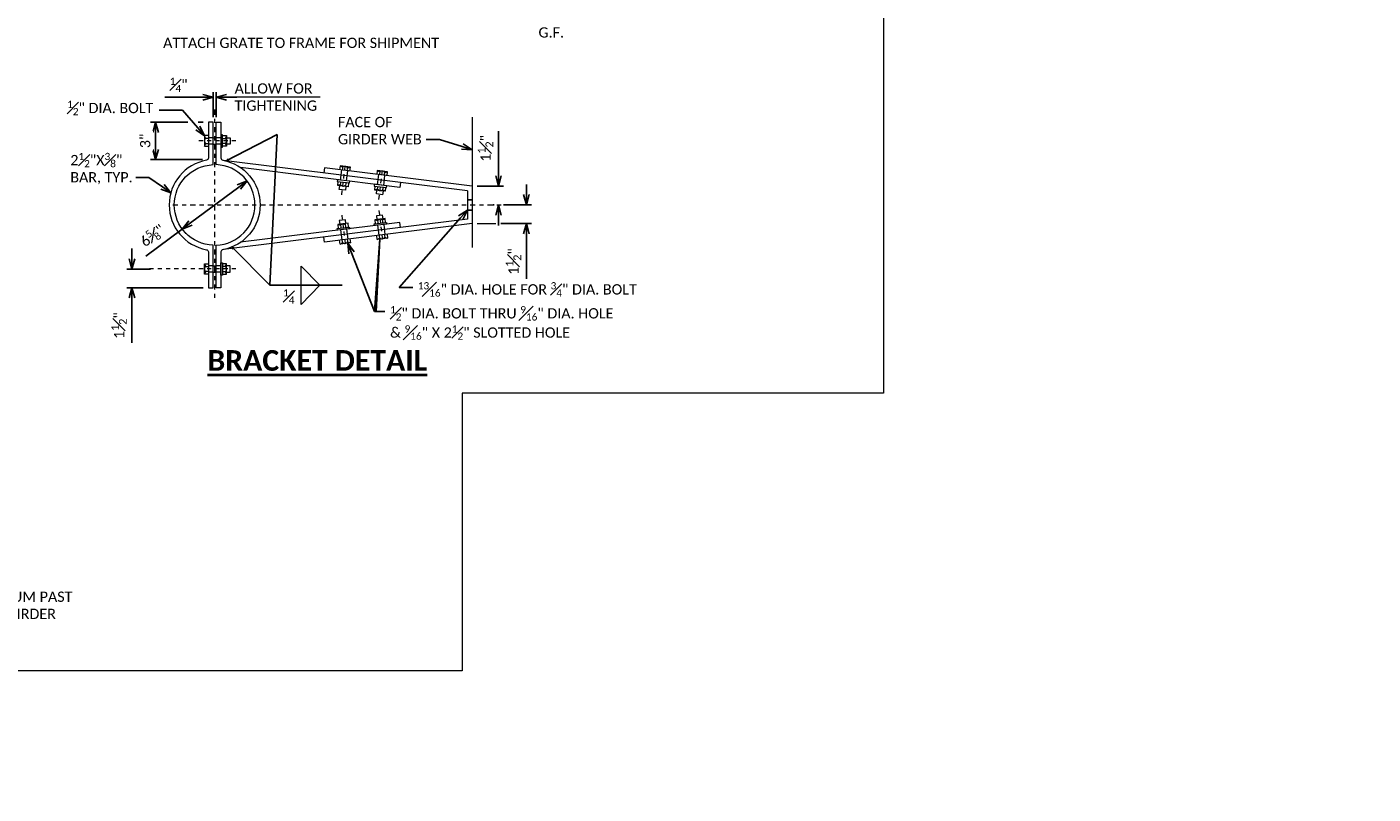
# Model space of a CAD drawing. Extents: x 12298 to 12598, y 12585 to 12752.
# Tile 5 of 6: x 12566 to 12598, y 12585 to 12603. Entities that reach past the tile are written whole.
import ezdxf
from ezdxf import colors
from ezdxf.entities.mleader import LeaderData, LeaderLine
from ezdxf.math import Vec2, Vec3

# ---------------------------------------------------------------- set-up
doc = ezdxf.new("R2010")
doc.units = 0
doc.header["$MEASUREMENT"] = 0
doc.linetypes.add('Wisdot2', pattern=[0.125, 0.0625, -0.0625])
doc.linetypes.add('Wisdot4', pattern=[0.28125, 0.125, -0.0625, 0.03125, -0.0625])
for name, color, linetype, lineweight in [('B_ANNO_DIM', 7, 'Continuous', 18), ('B_ANNO_TEXT', 7, 'Continuous', 18), ('B_ANNO_TEXT_TITLE', 7, 'Continuous', 40), ('B_CNTR', 1, 'Wisdot4', 18), ('B_DETAIL_HIDDEN', 7, 'Wisdot2', 25), ('B_STEEL', 92, 'Continuous', 18), ('B_STEEL_BOLT', 3, 'Continuous', 18), ('B_STEEL_GIRD', 92, 'Continuous', 18)]:
    doc.layers.add(name, color=color, linetype=linetype, lineweight=lineweight)
doc.layers.add('B_ANNO_NOPLOT', color=47, linetype='Continuous', lineweight=18, plot=False)
doc.styles.add('Annotative', font='calibri.ttf', dxfattribs={"height": 0.0625})
doc.styles.get("Standard").update_dxf_attribs({"font": 'calibri.ttf'})
doc.styles.add('Title', font='calibrib.ttf', dxfattribs={"height": 0.125})
doc.dimstyles.new('Annotative', dxfattribs={"dimscale": 0, "dimtxt": 0.0625, "dimasz": 0.0625, "dimexe": 0.03125, "dimexo": 0.03125, "dimgap": 0.03125, "dimtad": 1, "dimdec": 3, "dimzin": 3, "dimdsep": 46, "dimlunit": 4, "dimtxsty": 'Standard', "dimblk": 'OPEN30', "dimcen": 0.03125, "dimaunit": 1, "dimadec": 0, "dimazin": 3, "dimtfac": 0.75, "dimtdec": 3, "dimtofl": 0, "dimtmove": 0, "dimatfit": 3, "dimldrblk": 'OPEN30', "dimfxl": 1, "dimtfill": 1, "dimfrac": 1, "dimtolj": 1, "dimtzin": 0, "dimarcsym": 0})

# ---------------------------------------------------------------- blocks, each defined once
blk = doc.blocks.new('_Open30')
at = {"color": 0, "linetype": 'ByBlock', "lineweight": -2}
for p, q in [((-1, 0.27), (0, 0)), ((0, 0), (-1, -0.27)), ((0, 0), (-1, 0))]:
    blk.add_line(p, q, dxfattribs=at)
blk = doc.blocks.new('*D50')
at = {"layer": 'B_ANNO_DIM', "color": 0, "lineweight": -2, "transparency": 16777216}
for p, q in [((47.605, 11.807), (47.606, 11.806)), ((47.331, 11.758), (46.158, 10.887)), ((45.957, 10.738), (45.072, 10.081)), ((46.031, 10.639), (46.032, 10.638))]:
    blk.add_line(p, q, dxfattribs=at)
at = {"layer": 'Defpoints', "color": 0, "transparency": 16777216}
for p in [(47.531, 11.908), (47.531, 11.907)]:
    blk.add_point(p, dxfattribs=at)
at = {"layer": 'B_ANNO_DIM', "color": 0, "lineweight": -2, "transparency": 16777216, "xscale": 0.25, "yscale": 0.25, "zscale": 0.25}
for p, rotation in [((47.531, 11.907), 36.58491511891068), ((45.957, 10.738), 216.5849151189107)]:
    blk.add_blockref('_Open30', p, dxfattribs=dict(at, rotation=rotation))
at = {"layer": 'B_ANNO_DIM', "color": 0, "transparency": 16777216, "insert": (45.233, 10.58), "char_height": 0.25, "attachment_point": 5, "rotation": 36.5849, "bg_fill": 3, "box_fill_scale": 1.25, "bg_fill_color": 256, "bg_fill_true_color": 13158600, "bg_fill_transparency": 0}
blk.add_mtext('\\A1;6{\\H0.7x;\\S5#8;}"', dxfattribs=at)
at = {"layer": 'Defpoints', "color": 0, "transparency": 16777216}
blk.add_point((45.957, 10.739), dxfattribs=at)
blk = doc.blocks.new('*D56')
at = {"layer": 'B_ANNO_DIM', "color": 0, "lineweight": -2, "transparency": 16777216}
for p, q in [((46.091, 13.334), (45.185, 13.334)), ((45.31, 13.084), (45.31, 12.675)), ((46.467, 13.334), (46.341, 13.334)), ((46.449, 12.425), (45.185, 12.425))]:
    blk.add_line(p, q, dxfattribs=at)
at = {"layer": 'Defpoints', "color": 0, "transparency": 16777216}
for p in [(46.592, 13.334), (45.31, 12.425), (46.574, 12.425)]:
    blk.add_point(p, dxfattribs=at)
at = {"layer": 'B_ANNO_DIM', "color": 0, "lineweight": -2, "transparency": 16777216, "xscale": 0.25, "yscale": 0.25, "zscale": 0.25}
for p, rotation in [((45.31, 13.334), 90), ((45.31, 12.425), 270)]:
    blk.add_blockref('_Open30', p, dxfattribs=dict(at, rotation=rotation))
at = {"layer": 'B_ANNO_DIM', "color": 0, "transparency": 16777216, "insert": (45.057, 12.88), "char_height": 0.25, "attachment_point": 5, "rotation": 90, "bg_fill": 3, "box_fill_scale": 1.25, "bg_fill_color": 256, "bg_fill_true_color": 13158600, "bg_fill_transparency": 0}
blk.add_mtext('\\A1;3"', dxfattribs=at)
blk = doc.blocks.new('*D51')
at = {"layer": 'B_ANNO_DIM', "color": 0, "lineweight": -2, "transparency": 16777216}
for p, q in [((44.735, 10.017), (44.735, 10.267)), ((45.185, 9.767), (44.61, 9.767)), ((46.467, 9.313), (44.61, 9.313)), ((44.735, 9.063), (44.735, 7.97))]:
    blk.add_line(p, q, dxfattribs=at)
at = {"layer": 'Defpoints', "color": 0, "transparency": 16777216}
for p in [(45.31, 9.767), (44.735, 9.313), (46.592, 9.313)]:
    blk.add_point(p, dxfattribs=at)
at = {"layer": 'B_ANNO_DIM', "color": 0, "lineweight": -2, "transparency": 16777216, "xscale": 0.25, "yscale": 0.25, "zscale": 0.25}
for p, rotation in [((44.735, 9.767), 270), ((44.735, 9.313), 90)]:
    blk.add_blockref('_Open30', p, dxfattribs=dict(at, rotation=rotation))
at = {"layer": 'B_ANNO_DIM', "color": 0, "transparency": 16777216, "insert": (44.421, 8.392), "char_height": 0.25, "attachment_point": 5, "rotation": 90, "bg_fill": 3, "box_fill_scale": 1.25, "bg_fill_color": 256, "bg_fill_true_color": 13158600, "bg_fill_transparency": 0}
blk.add_mtext('\\A1;1{\\H0.75x;\\S1#2;}"', dxfattribs=at)
blk = doc.blocks.new('*D49')
at = {"layer": 'B_ANNO_DIM', "color": 0, "lineweight": -2, "transparency": 16777216}
for p, q in [((12569.917, 12601.47), (12568.994, 12601.47)), ((12570.167, 12600.988), (12570.167, 12601.595)), ((12570.243, 12600.988), (12570.243, 12601.595)), ((12570.493, 12601.47), (12570.743, 12601.47))]:
    blk.add_line(p, q, dxfattribs=at)
at = {"layer": 'Defpoints', "color": 0, "transparency": 16777216}
for p in [(12570.167, 12601.47), (12570.167, 12600.863), (12570.243, 12600.863)]:
    blk.add_point(p, dxfattribs=at)
at = {"layer": 'B_ANNO_DIM', "color": 0, "lineweight": -2, "transparency": 16777216, "xscale": 0.25, "yscale": 0.25, "zscale": 0.25}
blk.add_blockref('_Open30', (12570.167, 12601.47), dxfattribs=at)
at = {"layer": 'B_ANNO_DIM', "color": 0, "lineweight": -2, "transparency": 16777216, "xscale": 0.25, "yscale": 0.25, "zscale": 0.25, "rotation": 180}
blk.add_blockref('_Open30', (12570.243, 12601.47), dxfattribs=at)
at = {"layer": 'B_ANNO_DIM', "color": 0, "transparency": 16777216, "insert": (12569.331, 12601.771), "char_height": 0.25, "attachment_point": 5, "bg_fill": 3, "box_fill_scale": 1.25, "bg_fill_color": 256, "bg_fill_true_color": 13158600, "bg_fill_transparency": 0}
blk.add_mtext('\\A1;{\\H0.7x;\\S1#4;}"', dxfattribs=at)
blk = doc.blocks.new('_None')
blk = doc.blocks.new('*D52')
at = {"color": 0, "lineweight": -2, "transparency": 16777216}
for p, q in [((54.319, 11.574), (54.319, 11.824)), ((53.765, 11.324), (54.444, 11.324)), ((53.699, 10.869), (54.444, 10.869)), ((54.319, 10.619), (54.319, 9.527))]:
    blk.add_line(p, q, dxfattribs=at)
at = {"layer": 'Defpoints', "color": 0, "transparency": 16777216}
for p in [(53.64, 11.324), (53.574, 10.869), (54.319, 10.869)]:
    blk.add_point(p, dxfattribs=at)
at = {"color": 0, "lineweight": -2, "transparency": 16777216, "xscale": 0.25, "yscale": 0.25, "zscale": 0.25}
for p, rotation in [((54.319, 11.324), 270), ((54.319, 10.869), 90)]:
    blk.add_blockref('_Open30', p, dxfattribs=dict(at, rotation=rotation))
at = {"color": 0, "transparency": 16777216, "insert": (54.005, 9.948), "char_height": 0.25, "attachment_point": 5, "rotation": 90, "bg_fill": 3, "box_fill_scale": 1.25, "bg_fill_color": 256, "bg_fill_true_color": 13158600, "bg_fill_transparency": 0}
blk.add_mtext('\\A1;1{\\H0.75x;\\S1#2;}"', dxfattribs=at)
blk = doc.blocks.new('*D53')
at = {"color": 0, "lineweight": -2, "transparency": 16777216}
for p, q in [((53.64, 12.028), (53.64, 13.12)), ((53.125, 11.778), (53.765, 11.778)), ((53.533, 11.324), (53.515, 11.324)), ((53.64, 11.074), (53.64, 10.824))]:
    blk.add_line(p, q, dxfattribs=at)
at = {"layer": 'Defpoints', "color": 0, "transparency": 16777216}
for p in [(53, 11.778), (53.64, 11.778), (53.658, 11.324)]:
    blk.add_point(p, dxfattribs=at)
at = {"color": 0, "lineweight": -2, "transparency": 16777216, "xscale": 0.25, "yscale": 0.25, "zscale": 0.25}
for p, rotation in [((53.64, 11.778), 270), ((53.64, 11.324), 90)]:
    blk.add_blockref('_Open30', p, dxfattribs=dict(at, rotation=rotation))
at = {"color": 0, "transparency": 16777216, "insert": (53.326, 12.699), "char_height": 0.25, "attachment_point": 5, "rotation": 90, "bg_fill": 3, "box_fill_scale": 1.25, "bg_fill_color": 256, "bg_fill_true_color": 13158600, "bg_fill_transparency": 0}
blk.add_mtext('\\A1;1{\\H0.75x;\\S1#2;}"', dxfattribs=at)
blk = doc.blocks.new('INS_DRAINH_BASE')
at = {"layer": 'B_ANNO_DIM'}
for p, q in [((49.3047, 13.9415), (47.2815, 13.9415)), ((53.1195, 10.869), (53.574, 10.869)), ((48.8457, 9.8335), (49.2982, 9.3713)), ((48.8457, 8.9061), (48.8457, 9.8335)), ((49.2982, 9.3713), (48.8457, 8.9061))]:
    blk.add_line(p, q, dxfattribs=at)
at = {"layer": 'B_ANNO_NOPLOT', "flags": 128}
blk.add_lwpolyline([(0, 0), (0, 42), (53.9879, 42), (53.9879, 39.8092), (63, 39.8092), (63, 6.7499), (52.7618, 6.7499), (52.7618, 0)], close=True, dxfattribs=at)
at = {"layer": 'B_CNTR'}
for p, q in [((46.7436, 13.6422), (46.7436, 8.9747)), ((45.7276, 11.3235), (54.3284, 11.3235))]:
    blk.add_line(p, q, dxfattribs=at)
at = {"layer": 'B_CNTR', "ltscale": 0.5}
for p, q in [((47.2615, 12.8798), (46.3555, 12.8798)), ((49.8322, 11.5726), (49.9214, 12.2944)), ((50.7342, 11.4601), (50.8234, 12.1819)), ((50.7342, 11.1868), (50.8234, 10.465)), ((49.8322, 11.0743), (49.9214, 10.3525)), ((47.2615, 9.7673), (45.1343, 9.7673))]:
    blk.add_line(p, q, dxfattribs=at)
at = {"layer": 'B_DETAIL_HIDDEN', "ltscale": 0.1}
for p, q in [((52.8867, 11.4466), (53.0003, 11.4466)), ((52.8867, 11.2005), (53.0003, 11.2005))]:
    blk.add_line(p, q, dxfattribs=at)
at = {"layer": 'B_STEEL'}
for p, q in [((52.8867, 11.6681), (46.9618, 12.4069)), ((52.8867, 11.6681), (52.8867, 10.9788)), ((52.8867, 10.9788), (46.9603, 10.2398))]:
    blk.add_line(p, q, dxfattribs=at)
at = {"layer": 'B_STEEL', "flags": 128}
for points in [[(46.5455, 12.4108, 0.8343003), (46.5455, 10.2363, -0.3623726), (46.5921, 10.1804), (46.5921, 9.3128), (46.7058, 9.3128), (46.7058, 10.3441, -0.9621782), (46.7058, 12.3029), (46.7058, 13.3343), (46.5921, 13.3343), (46.5921, 12.4667, -0.3623726), (46.5455, 12.4108)], [(46.9418, 12.4108, -0.8343003), (46.9418, 10.2363, 0.3623726), (46.8951, 10.1804), (46.8951, 9.3128), (46.7815, 9.3128), (46.7815, 10.3441, 0.9621782), (46.7815, 12.3029), (46.7815, 13.3343), (46.8951, 13.3343), (46.8951, 12.4667, 0.3623726), (46.9418, 12.4108)]]:
    blk.add_lwpolyline(points, format="xyb", dxfattribs=at)
for points in [[(51.257, 11.8712), (51.2418, 11.749), (47.3739, 12.2314)], [(53.0003, 11.7781), (49.4101, 12.2258), (49.3949, 12.1035)], [(51.257, 10.7757), (51.2418, 10.898), (47.3737, 10.4155)], [(53.0003, 10.8689), (49.4101, 10.4212), (49.3949, 10.5434)]]:
    blk.add_lwpolyline(points, dxfattribs=at)
at = {"layer": 'B_STEEL_BOLT'}
for p, q in [((46.497, 13.0076), (46.497, 12.7537)), ((46.5921, 13.0076), (46.497, 13.0076)), ((46.5921, 12.9422), (46.497, 12.9422)), ((46.497, 12.8191), (46.5921, 12.8191)), ((46.7058, 12.9555), (46.5921, 12.9555)), ((46.7058, 12.804), (46.5921, 12.804)), ((46.7058, 12.9555), (46.7815, 12.9555)), ((46.7058, 12.804), (46.7815, 12.804)), ((46.8951, 12.9555), (46.7815, 12.9555)), ((46.8951, 12.804), (46.7815, 12.804)), ((46.9367, 13.0076), (47.0318, 13.0076)), ((46.9367, 12.9422), (47.0318, 12.9422)), ((47.0318, 12.8191), (46.9367, 12.8191)), ((47.0318, 13.0076), (47.0318, 12.7537)), ((47.033, 12.9555), (47.123, 12.9555)), ((47.123, 12.804), (47.033, 12.804)), ((47.123, 12.9555), (47.123, 12.804)), ((46.497, 12.7537), (46.5921, 12.7537)), ((47.0318, 12.7537), (46.9367, 12.7537)), ((49.7918, 12.2738), (49.7802, 12.1793)), ((50.0438, 12.2426), (49.7918, 12.2738)), ((49.7999, 11.9288), (49.8301, 12.1732)), ((49.8568, 12.2658), (49.8451, 12.1713)), ((49.9502, 11.9101), (49.9805, 12.1546)), ((49.9672, 12.1562), (49.9789, 12.2507)), ((50.0322, 12.1482), (50.0438, 12.2426)), ((50.6938, 12.1613), (50.6822, 12.0669)), ((50.9458, 12.1302), (50.6938, 12.1613)), ((50.7588, 12.1533), (50.7471, 12.0588)), ((50.8692, 12.0438), (50.8809, 12.1382)), ((50.9342, 12.0357), (50.9458, 12.1302)), ((49.7332, 11.7991), (49.7449, 11.8935)), ((49.9853, 11.7679), (49.7332, 11.7991)), ((49.772, 11.7024), (49.783, 11.7917)), ((49.7982, 11.7911), (49.8099, 11.8855)), ((49.932, 11.8704), (49.9203, 11.776)), ((49.9969, 11.8624), (49.9853, 11.7679)), ((50.6352, 11.6866), (50.6469, 11.781)), ((50.7019, 11.8163), (50.7321, 12.0607)), ((50.8522, 11.7976), (50.8824, 12.0421)), ((49.9224, 11.6838), (49.772, 11.7024)), ((49.9334, 11.7731), (49.9224, 11.6838)), ((50.8873, 11.6555), (50.6352, 11.6866)), ((50.674, 11.5899), (50.685, 11.6792)), ((50.8244, 11.5713), (50.674, 11.5899)), ((50.7002, 11.6786), (50.7119, 11.773)), ((50.834, 11.7579), (50.8223, 11.6635)), ((50.8354, 11.6607), (50.8244, 11.5713)), ((50.8989, 11.7499), (50.8873, 11.6555)), ((49.9853, 10.879), (49.7333, 10.8479)), ((49.7333, 10.8479), (49.7449, 10.7534)), ((49.9224, 10.9631), (49.772, 10.9446)), ((49.772, 10.9446), (49.783, 10.8552)), ((49.7982, 10.8559), (49.8099, 10.7615)), ((49.932, 10.7765), (49.9203, 10.871)), ((49.9334, 10.8738), (49.9224, 10.9631)), ((49.997, 10.7846), (49.9853, 10.879)), ((50.8873, 10.9915), (50.6353, 10.9604)), ((50.6353, 10.9604), (50.6469, 10.8659)), ((50.8244, 11.0756), (50.674, 11.057)), ((50.674, 11.057), (50.685, 10.9677)), ((50.7002, 10.9684), (50.7119, 10.8739)), ((50.7019, 10.8306), (50.7321, 10.5863)), ((50.834, 10.889), (50.8223, 10.9835)), ((50.8354, 10.9863), (50.8244, 11.0756)), ((50.8523, 10.8494), (50.8825, 10.6048)), ((50.899, 10.897), (50.8873, 10.9915)), ((49.7918, 10.3732), (49.7802, 10.4676)), ((49.7999, 10.7181), (49.8301, 10.4738)), ((49.8568, 10.3812), (49.8451, 10.4756)), ((49.9503, 10.7369), (49.9805, 10.4924)), ((49.9672, 10.4907), (49.9789, 10.3963)), ((50.0322, 10.4987), (50.0439, 10.4043)), ((50.6938, 10.4857), (50.6822, 10.5801)), ((50.9459, 10.5168), (50.6938, 10.4857)), ((50.7588, 10.4937), (50.7471, 10.5881)), ((50.8692, 10.6032), (50.8809, 10.5088)), ((50.9342, 10.6112), (50.9459, 10.5168)), ((50.0439, 10.4043), (49.7918, 10.3732)), ((46.497, 9.6394), (46.497, 9.8934)), ((46.497, 9.8934), (46.5921, 9.8934)), ((46.497, 9.8279), (46.5921, 9.8279)), ((46.7058, 9.8431), (46.5921, 9.8431)), ((46.7058, 9.8431), (46.7815, 9.8431)), ((46.8951, 9.8431), (46.7815, 9.8431)), ((47.0318, 9.8934), (46.9367, 9.8934)), ((47.0318, 9.8279), (46.9367, 9.8279)), ((47.0318, 9.6394), (47.0318, 9.8934)), ((47.123, 9.8431), (47.033, 9.8431)), ((47.123, 9.6916), (47.123, 9.8431)), ((46.5921, 9.7049), (46.497, 9.7049)), ((46.5921, 9.6394), (46.497, 9.6394)), ((46.7058, 9.6916), (46.5921, 9.6916)), ((46.7058, 9.6916), (46.7815, 9.6916)), ((46.8951, 9.6916), (46.7815, 9.6916)), ((46.9367, 9.7049), (47.0318, 9.7049)), ((46.9367, 9.6394), (47.0318, 9.6394)), ((47.033, 9.6916), (47.123, 9.6916))]:
    blk.add_line(p, q, dxfattribs=at)
at = {"layer": 'B_STEEL_BOLT', "flags": 128}
for points in [[(46.9367, 12.7288), (46.9367, 13.0304), (46.8951, 13.0304), (46.8951, 12.7288), (46.9367, 12.7288)], [(49.7203, 11.8966), (50.0195, 11.8596), (50.0246, 11.9008), (49.7253, 11.9378), (49.7203, 11.8966)], [(50.6223, 11.7841), (50.9215, 11.7471), (50.9266, 11.7883), (50.6273, 11.8253), (50.6223, 11.7841)], [(50.6223, 10.8629), (50.9215, 10.8998), (50.9266, 10.8586), (50.6274, 10.8217), (50.6223, 10.8629)], [(49.7203, 10.7504), (50.0195, 10.7874), (50.0246, 10.7462), (49.7254, 10.7092), (49.7203, 10.7504)], [(46.9367, 9.9182), (46.9367, 9.6167), (46.8951, 9.6167), (46.8951, 9.9182), (46.9367, 9.9182)]]:
    blk.add_lwpolyline(points, dxfattribs=at)
at = {"layer": 'B_STEEL_BOLT'}
for centre, start, end in [((46.5728, 12.8807), 126.0804, 233.9196), ((46.9557, 12.8807), 306.0804, 53.9196), ((49.9085, 12.183), 29.03855, 136.87774), ((50.8105, 12.0705), 29.03855, 136.87774), ((49.8686, 11.859), 209.03854, 316.87774), ((50.7706, 11.7466), 209.03854, 316.87774), ((49.8686, 10.7879), 43.12226, 150.96146), ((50.7706, 10.9004), 43.12226, 150.96146), ((50.8105, 10.5765), 223.12226, 330.96145), ((49.9086, 10.464), 223.12226, 330.96145), ((46.5728, 9.7664), 126.0804, 233.9196), ((46.9557, 9.7664), 306.0804, 53.9196)]:
    blk.add_arc(centre, 0.0759, start, end, dxfattribs=at)
at = {"layer": 'B_STEEL_BOLT', "extrusion": (0, 0, -1)}
for centre, major_axis, start_param, end_param in [((46.7021, 13.0807), (0, -0.2339), 0.9360337, 1.2523275), ((46.7021, 12.6806), (0, 0.2339), 5.0308578, 5.3471517), ((46.8264, 13.0807), (0, -0.2339), 5.0308578, 5.3471517), ((46.8264, 12.6806), (0, 0.2339), 0.9360337, 1.2523275), ((49.6941, 12.0791), (0.2321, -0.0287), 5.0308578, 5.3471517), ((50.0912, 12.0301), (-0.2321, 0.0287), 0.9360337, 1.2523275), ((50.5961, 11.9667), (0.2321, -0.0287), 5.0308578, 5.3471517), ((50.9932, 11.9176), (-0.2321, 0.0287), 0.9360337, 1.2523275), ((49.6859, 12.0119), (0.2321, -0.0287), 0.9360337, 1.2523275), ((50.5879, 11.8994), (0.2321, -0.0287), 0.9360337, 1.2523275), ((50.985, 11.8504), (-0.2321, 0.0287), 5.0308578, 5.3471517)]:
    blk.add_ellipse(centre, major_axis=major_axis, ratio=0.924121, start_param=start_param, end_param=end_param, dxfattribs=at)
at = {"layer": 'B_STEEL_BOLT'}
for centre, major_axis, start_param, end_param in [((49.6859, 10.635), (0.2321, 0.0287), 0.9360337, 1.2523275), ((50.5879, 10.7475), (0.2321, 0.0287), 0.9360337, 1.2523275), ((50.985, 10.7966), (-0.2321, -0.0287), 5.0308578, 5.3471517), ((50.5962, 10.6803), (0.2321, 0.0287), 5.0308578, 5.3471517), ((50.9932, 10.7293), (-0.2321, -0.0287), 0.9360337, 1.2523275), ((49.6942, 10.5678), (0.2321, 0.0287), 5.0308578, 5.3471517), ((50.0912, 10.6169), (-0.2321, -0.0287), 0.9360337, 1.2523275), ((46.7021, 9.9665), (0, -0.2339), 5.0308578, 5.3471517), ((46.8264, 9.9665), (0, -0.2339), 0.9360337, 1.2523275), ((46.7021, 9.5664), (0, 0.2339), 0.9360337, 1.2523275), ((46.8264, 9.5664), (0, 0.2339), 5.0308578, 5.3471517)]:
    blk.add_ellipse(centre, major_axis=major_axis, ratio=0.924121, start_param=start_param, end_param=end_param, dxfattribs=at)
at = {"layer": 'B_STEEL_GIRD'}
blk.add_line((53.0003, 13.4552), (53.0003, 10.2896), dxfattribs=at)
at = {"char_height": 0.25, "attachment_point": 1, "style": 'Annotative'}
for s, insert, width in [('ATTACH GRATE TO FRAME FOR SHIPMENT', (45.4908, 15.3878), 7.182441), ('\\A1;G.F.', (54.6127, 15.6409), 2.287211), ('\\A1;{\\H0.7x;\\S1#4;}', (48.4058, 9.2745), 2.287211)]:
    blk.add_mtext(s, dxfattribs=dict(at, insert=insert, width=width))
at = {"layer": 'B_ANNO_TEXT', "style": 'Annotative'}
blk.add_attdef('S5BAR', (1.9447, 38.8531), '', height=0.25, dxfattribs=at)
at = {"layer": 'B_ANNO_TEXT_TITLE', "insert": (46.569, 7.795), "char_height": 0.5, "width": 6.879265, "attachment_point": 1, "style": 'Title'}
blk.add_mtext('{\\LBRACKET DETAIL}', dxfattribs=at)
at = {"layer": 'B_ANNO_DIM'}
for points in [[(47.0209, 12.3996), (48.2595, 13.0374), (48.0871, 9.3713)], [(47.1583, 10.3022), (48.0871, 9.3713), (49.8388, 9.3713)]]:
    blk.add_leader(points, dimstyle='Annotative', override={"dimscale": 0, "dimgap": 0.03125, "dimtad": 0}, dxfattribs=at)
ml = blk.add_multileader_mtext('Standard', dxfattribs=at)
ml.set_content('WELD EVERY 4TH\\PBAR (MIN.) AS SHOWN\\PEXCEPT WHERE\\PNOTED OTHERWISE', color=256)
ml.set_leader_properties()
ml.set_arrow_properties(name='OPEN30')
ml.build(insert=Vec2(0, 0))
ml.multileader.update_dxf_attribs({"text_right_attachment_type": 3, "dogleg_length": 0.0625, "arrow_head_size": 0.25, "scale": 4})
ctx = ml.context
ctx.base_point, ctx.scale, ctx.char_height, ctx.arrow_head_size, ctx.landing_gap_size, ctx.plane_origin = Vec3(54.2473, 18.8483), 4, 0.25, 0.25, 0.125, Vec3(53.2177, 17.5697)
ctx.right_attachment = 3
notes = []
notes.append((ctx, [(0, (1, 1, 0), (53.9973, 18.8483), (1, 0), 0.25, [(0, [(53.1265, 19.9788), (52.4386, 18.8483), (53.9584, 18.8483)], 0, [])])]))
ctx.mtext.insert, ctx.mtext.flow_direction = Vec3(54.3723, 18.9751), 5
ml = blk.add_multileader_mtext('Standard', dxfattribs=at)
ml.set_content('FACE OF\\PGIRDER WEB', color=256)
ml.set_leader_properties()
ml.set_arrow_properties(name='OPEN30')
ml.build(insert=Vec2(0, 0))
ml.multileader.update_dxf_attribs({"text_right_attachment_type": 3, "dogleg_length": 0.0625, "arrow_head_size": 0.25, "scale": 4})
ctx = ml.context
ctx.base_point, ctx.scale, ctx.char_height, ctx.arrow_head_size, ctx.landing_gap_size, ctx.plane_origin = Vec3(49.6148, 13.3368), 4, 0.25, 0.25, 0.125, Vec3(53.1527, 11.6048)
ctx.right_attachment = 3
notes.append((ctx, [(0, (1, 1, 0), (52.1362, 12.9154), (-1, 0), 0.25, [(0, [(53.0003, 12.6656), (52.2052, 12.9154), (52.2052, 12.9154)], 0, [])])]))
ctx.mtext.insert, ctx.mtext.flow_direction = Vec3(49.7398, 13.4636), 5
ml = blk.add_multileader_mtext('Standard', dxfattribs=at)
ml.set_content('\\A1;{\\H0.7x;\\S13#16;}" DIA. HOLE FOR {\\H0.7x;\\S3#4;}" DIA. BOLT', color=256)
ml.set_leader_properties()
ml.set_arrow_properties(name='OPEN30')
ml.build(insert=Vec2(0, 0))
ml.multileader.update_dxf_attribs({"text_right_attachment_type": 3, "dogleg_length": 0.0625, "arrow_head_size": 0.25, "scale": 4})
ctx = ml.context
ctx.base_point, ctx.scale, ctx.char_height, ctx.arrow_head_size, ctx.landing_gap_size, ctx.plane_origin = Vec3(51.5557, 9.3202), 4, 0.25, 0.25, 0.125, Vec3(50.5261, 8.0416)
ctx.right_attachment = 3
notes.append((ctx, [(0, (1, 1, 0), (51.3057, 9.3202), (1, 0), 0.25, [(0, [(52.8867, 11.2005), (51.2311, 9.3202), (51.2668, 9.3202)], 0, [])])]))
ctx.mtext.insert, ctx.mtext.flow_direction = Vec3(51.6807, 9.4471), 5
ml = blk.add_multileader_mtext('Standard', dxfattribs=at)
ml.set_content('\\A1;{\\H0.7x;\\S1#2;\\H1.42857x;" DIA. BOLT THRU \\H0.7x;\\S9#16;\\H1.42857x;" DIA. HOLE\\P& \\H0.7x;\\S9#16;\\H1.42857x;" X 2\\H0.7x;\\S1#2;\\H1.42857x;" SLOTTED HOLE}', color=256)
ml.set_leader_properties()
ml.set_arrow_properties(name='OPEN30')
ml.build(insert=Vec2(0, 0))
ml.multileader.update_dxf_attribs({"text_right_attachment_type": 3, "dogleg_length": 0.0625, "arrow_head_size": 0.25, "scale": 4})
ctx = ml.context
ctx.base_point, ctx.scale, ctx.char_height, ctx.arrow_head_size, ctx.landing_gap_size, ctx.plane_origin = Vec3(50.8806, 8.738), 4, 0.25, 0.25, 0.125, Vec3(49.9256, 7.4594)
ctx.right_attachment = 3
notes.append((ctx, [(0, (1, 1, 0), (50.6306, 8.738), (1, 0), 0.25, [(1, [(49.9789, 10.3963), (50.6306, 8.738), (50.6663, 8.738), (50.7588, 10.4937)], 0, [])])]))
ctx.mtext.insert, ctx.mtext.width, ctx.mtext.flow_direction = Vec3(51.0056, 8.8649), 5.971736, 5
ml = blk.add_multileader_mtext('Standard', dxfattribs=at)
ml.set_content('EXTEND DOWNSPOUT 6" MINIMUM PAST\\PBOTTOM FLANGE OF EXTERIOR GIRDER\\P(1\'-0" MAXIMUM)', color=256, style='Annotative')
ml.set_leader_properties()
ml.set_arrow_properties(name='NONE')
ml.build(insert=Vec2(0, 0))
ml.multileader.update_dxf_attribs({"text_right_attachment_type": 3, "dogleg_length": 0.0625, "arrow_head_size": 0.25, "scale": 4})
ctx = ml.context
ctx.base_point, ctx.scale, ctx.char_height, ctx.arrow_head_size, ctx.landing_gap_size, ctx.plane_origin = Vec3(36.5257, 1.7702), 4, 0.25, 0.25, 0.125, Vec3(33.9187, 1.7702)
ctx.right_attachment = 3
notes.append((ctx, [(0, (1, 1, 0), (36.2757, 1.7702), (1, 0), 0.25, [(0, [(33.2004, 3.2732)], 0, [])])]))
ctx.mtext.insert, ctx.mtext.flow_direction = Vec3(36.6507, 1.9283), 5
for ctx, leaders in notes:
    for number, flags, end, landing, length, lines in leaders:
        leader = LeaderData()
        leader.index, (leader.has_last_leader_line, leader.has_dogleg_vector, leader.attachment_direction) = number, flags
        leader.last_leader_point, leader.dogleg_vector, leader.dogleg_length = Vec3(end), Vec3(landing), length
        for number, points, colour, breaks in lines:
            line = LeaderLine()
            line.index, line.vertices, line.color, line.breaks = number, Vec3.list(points), colors.encode_raw_color(colour), breaks
            leader.lines.append(line)
        ctx.leaders.append(leader)
dim = blk.add_linear_dim(base=(54.31914, 10.86899), p1=(53.63995, 11.32353), p2=(53.57396, 10.86899), angle=90, text='1<>', dimstyle='Annotative')
dim.commit()
dim.dimension.update_dxf_attribs({"geometry": '*D52', "text_midpoint": (54.00548, 9.94778)})
dim = blk.add_linear_dim(base=(45.3098, 12.4252), p1=(46.5921, 13.3343), p2=(46.5742, 12.4252), angle=90, text='3"', dimstyle='Annotative', dxfattribs=at)
dim.commit()
dim.dimension.update_dxf_attribs({"geometry": '*D56', "text_midpoint": (45.0567, 12.8798)})
dim = blk.add_linear_dim(base=(47.5314, 11.9069), p1=(45.9566, 10.7392), p2=(47.5308, 11.9076), angle=36.58492, text='6{\\H0.7x;\\S5#8;}"', dimstyle='Annotative', dxfattribs=at)
dim.commit()
dim.dimension.update_dxf_attribs({"geometry": '*D50', "text_midpoint": (45.4143, 10.3354), "dimtype": 129})
dim = blk.add_linear_dim(base=(53.6399, 11.7781), p1=(53.6576, 11.3235), p2=(53.0003, 11.7781), angle=90, text='1<>', dimstyle='Annotative')
dim.commit()
dim.dimension.update_dxf_attribs({"geometry": '*D53', "text_midpoint": (53.3263, 12.6993)})
dim = blk.add_linear_dim(base=(46.7058, 13.9415), p1=(46.7815, 13.3343), p2=(46.7058, 13.3343), angle=180, text='{\\H0.7x;\\S1#4;}"', dimstyle='Annotative', dxfattribs=at)
dim.commit()
dim.dimension.update_dxf_attribs({"geometry": '*D49', "text_midpoint": (45.8694, 14.2421), "insert": (-12523.4611, -12587.5287)})
dim = blk.add_linear_dim(base=(44.73492, 9.31277), p1=(45.30982, 9.76731), p2=(46.59242, 9.31277), angle=90, text='1<>', dimstyle='Annotative', dxfattribs=at)
dim.commit()
dim.dimension.update_dxf_attribs({"geometry": '*D51', "text_midpoint": (44.42127, 8.39157)})
ml = blk.add_multileader_mtext('Standard', dxfattribs=at)
ml.set_content('\\A1;2{\\H0.7x;\\S1#2;}"X{\\H0.7x;\\S3#8;}"\\PBAR, TYP.', color=256)
ml.set_leader_properties()
ml.set_arrow_properties(name='OPEN30')
ml.build(insert=Vec2(0, 0))
ml.multileader.update_dxf_attribs({"text_right_attachment_type": 3, "dogleg_length": 0.0625, "arrow_head_size": 0.25, "scale": 4})
ctx = ml.context
ctx.base_point, ctx.scale, ctx.char_height, ctx.arrow_head_size, ctx.landing_gap_size, ctx.plane_origin = Vec3(43.1113, 12.4363), 4, 0.25, 0.25, 0.125, Vec3(46.0957, 10.6838)
ctx.right_attachment = 3
notes = []
notes.append((ctx, [(0, (1, 1, 0), (45.0792, 11.9944), (-1, 0), 0.25, [(0, [(45.679, 11.6204), (45.1482, 11.9944), (45.1482, 11.9944)], 0, [])])]))
ctx.mtext.insert, ctx.mtext.flow_direction = Vec3(43.2363, 12.5892), 5
for ctx, leaders in notes:
    for number, flags, end, landing, length, lines in leaders:
        leader = LeaderData()
        leader.index, (leader.has_last_leader_line, leader.has_dogleg_vector, leader.attachment_direction) = number, flags
        leader.last_leader_point, leader.dogleg_vector, leader.dogleg_length = Vec3(end), Vec3(landing), length
        for number, points, colour, breaks in lines:
            line = LeaderLine()
            line.index, line.vertices, line.color, line.breaks = number, Vec3.list(points), colors.encode_raw_color(colour), breaks
            leader.lines.append(line)
        ctx.leaders.append(leader)
at = {"insert": (47.2277, 14.2789), "char_height": 0.25, "width": 5.824423, "attachment_point": 1, "style": 'Annotative'}
blk.add_mtext('ALLOW FOR\\PTIGHTENING\\P', dxfattribs=at)
at = {"layer": 'B_ANNO_DIM'}
ml = blk.add_multileader_mtext('Standard', dxfattribs=at)
ml.set_content('\\A1;{\\H0.7x;\\S1#2;}" DIA. BOLT', color=256)
ml.set_leader_properties()
ml.set_arrow_properties(name='OPEN30')
ml.build(insert=Vec2(0, 0))
ml.multileader.update_dxf_attribs({"text_right_attachment_type": 3, "dogleg_length": 0.0625, "arrow_head_size": 0.25, "scale": 4})
ctx = ml.context
ctx.base_point, ctx.scale, ctx.char_height, ctx.arrow_head_size, ctx.landing_gap_size, ctx.plane_origin = Vec3(43.0344, 13.728), 4, 0.25, 0.25, 0.125, Vec3(46.9137, 12.3152)
ctx.right_attachment = 3
notes = []
notes.append((ctx, [(0, (1, 1, 0), (45.6471, 13.6258), (-1, 0), 0.25, [(0, [(46.497, 13.0071), (45.9661, 13.6258), (45.9661, 13.6258)], 0, [])])]))
ctx.mtext.insert, ctx.mtext.flow_direction = Vec3(43.1594, 13.8548), 5
for ctx, leaders in notes:
    for number, flags, end, landing, length, lines in leaders:
        leader = LeaderData()
        leader.index, (leader.has_last_leader_line, leader.has_dogleg_vector, leader.attachment_direction) = number, flags
        leader.last_leader_point, leader.dogleg_vector, leader.dogleg_length = Vec3(end), Vec3(landing), length
        for number, points, colour, breaks in lines:
            line = LeaderLine()
            line.index, line.vertices, line.color, line.breaks = number, Vec3.list(points), colors.encode_raw_color(colour), breaks
            leader.lines.append(line)
        ctx.leaders.append(leader)

msp = doc.modelspace()

# ---------------------------------------------------------------- block references
msp.add_blockref('INS_DRAINH_BASE', (12523.461, 12587.529))

doc.saveas('drawing.dxf')
